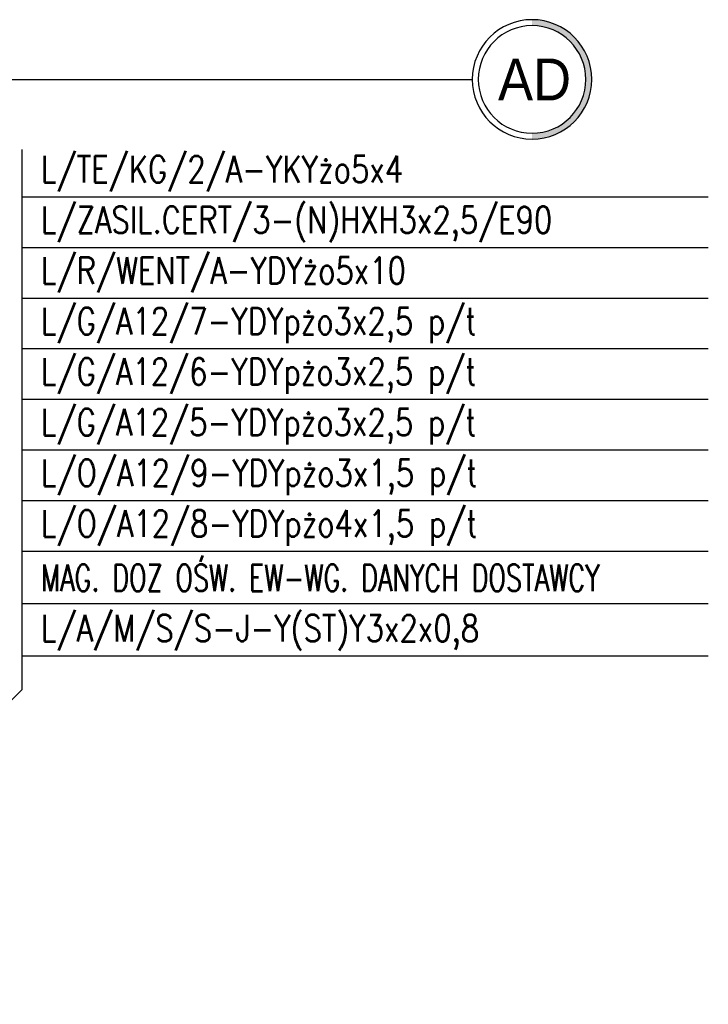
# Model space of a CAD drawing. Header units: inches. Extents: x -145354 to -97635, y 38777 to 78670.
# Tile 167 of 231: x -138350 to -137834, y 59901 to 60639. Entities that reach past the tile are written whole.
import ezdxf
from ezdxf.enums import TextEntityAlignment as Align

# ---------------------------------------------------------------- set-up
doc = ezdxf.new("R2010")
doc.units = ezdxf.units.IN
doc.header["$MEASUREMENT"] = 0
doc.linetypes.add('CENTER', pattern=[2, 1.25, -0.25, 0.25, -0.25])
doc.layers.get('0').update_dxf_attribs({"color": 101})
for name, color, linetype in [('E35', 6, 'Continuous'), ('Os-osie glowne', 8, 'CENTER'), ('Os-osie-opis', 8, 'Continuous')]:
    doc.layers.add(name, color=color, linetype=linetype)
doc.styles.add('dwg_opis duży', font='ARIAL.TTF', dxfattribs={"width": 0.9})
doc.styles.add('ROMANS', font='romans', dxfattribs={"width": 0.85})

# ---------------------------------------------------------------- blocks, each defined once
blk = doc.blocks.new('_opis_osi')
blk.add_hatch(color=256).paths.add_polyline_path([(32, -32), (28.8, -32, -1), (-28.8, -32), (-32, -32, 1)])
for radius in [32, 28.8]:
    blk.add_circle((0, -32), radius)
at = {"style": 'dwg_opis duży', "width": 0.9}
blk.add_attdef('AXNAMEV', text='', height=22.4, rotation=90, dxfattribs=at).set_placement((0, -32), align=Align.MIDDLE_CENTER)

msp = doc.modelspace()

# ---------------------------------------------------------------- linework, layer by layer
at = {"layer": 'E35'}
for p, q in [((-138348.23, 60136.59), (-138348.23, 60541.52)), ((-137833.76, 60505.9), (-138348.23, 60505.9)), ((-137833.76, 60467.94), (-138348.23, 60467.94)), ((-137833.76, 60467.94), (-138348.23, 60467.94)), ((-137833.76, 60429.98), (-138348.23, 60429.98)), ((-137833.76, 60429.98), (-138348.23, 60429.98)), ((-137833.76, 60392.02), (-138348.23, 60392.02)), ((-137833.76, 60392.02), (-138348.23, 60392.02)), ((-137833.76, 60354.06), (-138348.23, 60354.06)), ((-137833.76, 60354.06), (-138348.23, 60354.06)), ((-137833.76, 60316.1), (-138348.23, 60316.1)), ((-137833.76, 60316.1), (-138348.23, 60316.1)), ((-137833.76, 60278.14), (-138348.23, 60278.14)), ((-137833.76, 60278.14), (-138348.23, 60278.14)), ((-137833.76, 60240.18), (-138348.23, 60240.18)), ((-137833.76, 60240.18), (-138348.23, 60240.18)), ((-137833.76, 60200.93), (-138348.23, 60200.93)), ((-137833.76, 60161.68), (-138348.23, 60161.68)), ((-138913.49, 59571.32), (-138348.23, 60136.59))]:
    msp.add_line(p, q, dxfattribs=at)
at = {"layer": 'Os-osie glowne'}
msp.add_line((-143199.2, 60594.14), (-138010.68, 60594.14), dxfattribs=at)

# ---------------------------------------------------------------- block references
at = {"layer": 'Os-osie-opis'}
ref = msp.add_blockref('_opis_osi', (-138010.68, 60594.14), dxfattribs=dict(at, xscale=-1.400000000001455, yscale=1.400000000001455, zscale=1.4, rotation=90))
ref.add_attrib('AXNAMEV', 'AD', dxfattribs={"layer": '0', "height": 31.36, "style": 'dwg_opis duży', "width": 0.9}).set_placement((-137964.02, 60594.14), align=Align.MIDDLE_CENTER)

# ---------------------------------------------------------------- texts
at = {"layer": 'E35', "style": 'ROMANS'}
for s, width, p in [('L/TE/KG/2/A-YKYżo5x4', 0.8, (-138334.05, 60516.85)), ('L/ZASIL.CERT/3-(N)HXH3x2,5/E90', 0.8, (-138334.05, 60478.89)), ('L/R/WENT/A-YDYżo5x10', 0.8, (-138334.05, 60440.93)), ('L/G/A12/7-YDYpżo3x2,5 p/t', 0.8, (-138334.05, 60402.97)), ('L/G/A12/6-YDYpżo3x2,5 p/t', 0.8, (-138334.05, 60365.01)), ('L/G/A12/5-YDYpżo3x2,5 p/t', 0.8, (-138334.05, 60327.05)), ('L/O/A12/9-YDYpżo3x1,5 p/t', 0.8, (-138334.05, 60289.09)), ('L/O/A12/8-YDYpżo4x1,5 p/t', 0.8, (-138334.05, 60251.13)), ('MAG. DOZ OŚW. EW-WG. DANYCH DOSTAWCY', 0.7, (-138334.05, 60210.46)), ('L/A/M/S/S-J-Y(ST)Y3x2x0,8', 0.8, (-138334.05, 60172.63))]:
    msp.add_text(s, height=20, dxfattribs=dict(at, width=width)).set_placement(p)

doc.saveas('drawing.dxf')
